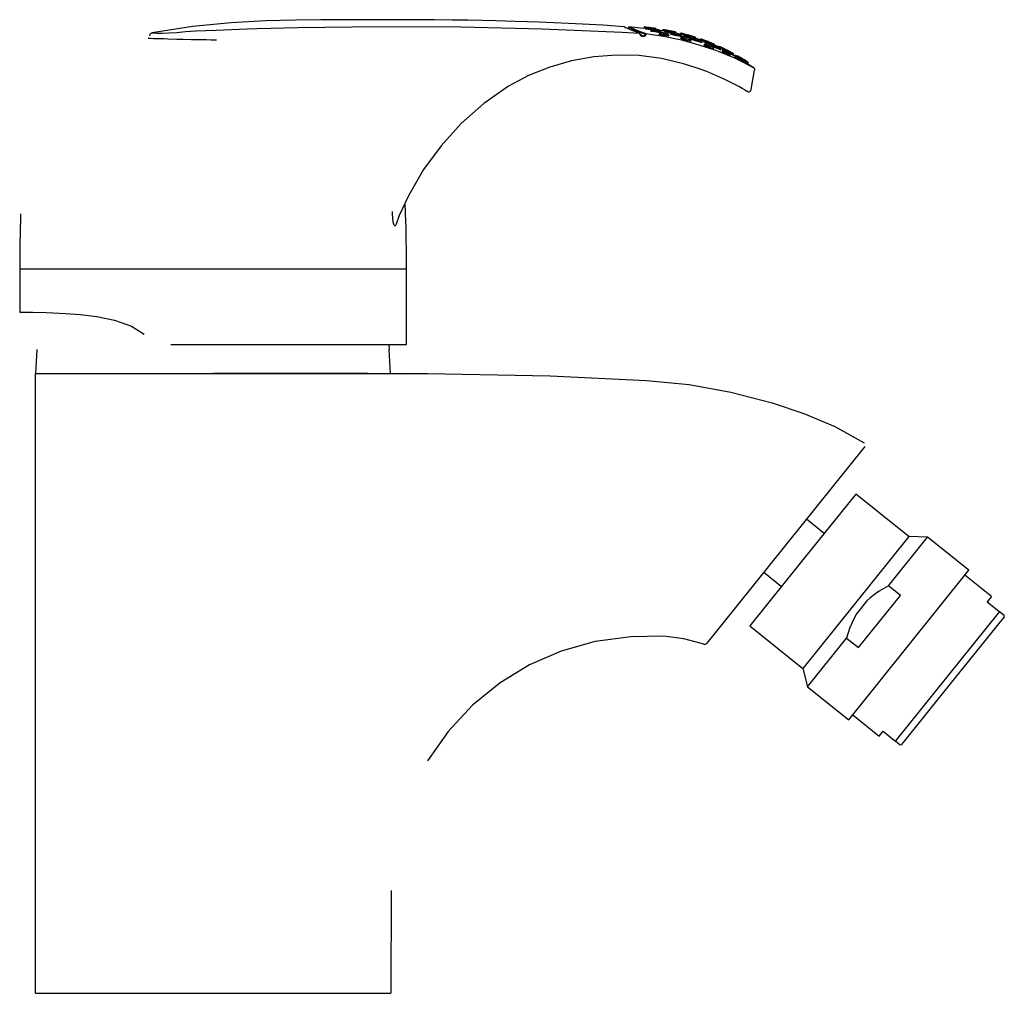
# Model space of a CAD drawing. Header units: millimetres. Extents: x -0.026 to 0.105, y 0 to 0.129.
import ezdxf

# ---------------------------------------------------------------- set-up
doc = ezdxf.new("R2010")
doc.units = ezdxf.units.MM
doc.layers.add('BLOCKS', color=3, linetype='Continuous')

msp = doc.modelspace()

# ---------------------------------------------------------------- linework, layer by layer
at = {"layer": 'BLOCKS'}
for p, q in [((0.05699, 0.12766), (0.05497, 0.12788)), ((0.05706, 0.12788), (0.05706, 0.12775)), ((0.05714, 0.12788), (0.05711, 0.12789)), ((0.05731, 0.12775), (0.05731, 0.12766)), ((-0.00836, 0.12669), (-0.00836, 0.12676)), ((-0.00836, 0.12676), (-0.00836, 0.12676)), ((0.05797, 0.12749), (0.05797, 0.12741)), ((0.05802, 0.12754), (0.05804, 0.12753)), ((0.05853, 0.12771), (0.05847, 0.12772)), ((0.05871, 0.12747), (0.05871, 0.12759)), ((0.05909, 0.12706), (0.05909, 0.12697)), ((0.05943, 0.12734), (0.05919, 0.12739)), ((0.05927, 0.12721), (0.05927, 0.12733)), ((0.05952, 0.12755), (0.05952, 0.12742)), ((0.06029, 0.12676), (0.06029, 0.12688)), ((0.06064, 0.12713), (0.06066, 0.12712)), ((0.0613, 0.12701), (0.0613, 0.12713)), ((0.06186, 0.12709), (0.06186, 0.12695)), ((0.06198, 0.12668), (0.06198, 0.12681)), ((0.06202, 0.12655), (0.06204, 0.12653)), ((0.0639, 0.12636), (0.0639, 0.12644)), ((-0.00859, 0.12636), (-0.00859, 0.12636)), ((0.06326, 0.12605), (0.06326, 0.12619)), ((0.06451, 0.12631), (0.06451, 0.12619)), ((0.06473, 0.12586), (0.06473, 0.126)), ((0.06511, 0.12564), (0.06513, 0.12561)), ((0.06624, 0.12502), (0.06624, 0.12517)), ((0.06701, 0.1253), (0.06701, 0.12518)), ((0.06717, 0.1249), (0.06717, 0.12506)), ((0.0684, 0.12415), (0.0684, 0.12432)), ((0.06909, 0.124), (0.06892, 0.12411)), ((0.06893, 0.1241), (0.06893, 0.12428)), ((0.07008, 0.12335), (0.07008, 0.12353)), ((0.07036, 0.12313), (0.07066, 0.12297)), ((0.07162, 0.12242), (0.07065, 0.12303)), ((0.07084, 0.12296), (0.07084, 0.12315)), ((0.07123, 0.11959), (0.07165, 0.12216)), ((0.02377, 0.10313), (0.02375, 0.10344)), ((0.02464, 0.10292), (0.02424, 0.10177)), ((-0.0256, 0.09585), (0.0256, 0.09585)), ((-0.0256, 0.09585), (-0.0256, 0.09015)), ((0.0256, 0.08585), (0.0256, 0.09585)), ((-0.02333, 0.0852), (-0.0235, 0.082)), ((-0.0056, 0.08585), (0.0256, 0.08585)), ((0.0235, 0.082), (0.02333, 0.0852)), ((-0.0235, 0.082), (0.0235, 0.082)), ((-0.0235, 0), (-0.0235, 0.082)), ((0.08627, 0.07234), (0.06536, 0.04633)), ((0.08508, 0.06607), (0.07806, 0.05734)), ((0.0921, 0.06044), (0.08508, 0.06607)), ((0.08088, 0.06085), (0.07854, 0.06273)), ((0.0921, 0.06044), (0.08508, 0.05171)), ((0.08942, 0.05391), (0.09459, 0.06035)), ((0.09459, 0.06035), (0.0921, 0.06044)), ((0.10005, 0.05597), (0.09459, 0.06035)), ((0.07806, 0.05734), (0.07105, 0.04861)), ((0.07291, 0.05572), (0.07524, 0.05384)), ((0.08414, 0.03617), (0.10005, 0.05597)), ((0.10303, 0.05249), (0.09952, 0.05531)), ((0.09098, 0.05266), (0.08942, 0.05391)), ((0.08542, 0.04574), (0.09098, 0.05266)), ((0.10303, 0.05249), (0.10249, 0.05182)), ((0.08508, 0.05171), (0.07806, 0.04298)), ((0.08654, 0.05193), (0.08517, 0.05023)), ((0.10249, 0.05182), (0.10399, 0.05062)), ((0.1041, 0.05053), (0.09032, 0.03339)), ((0.10474, 0.04983), (0.09794, 0.04137)), ((0.10399, 0.05062), (0.1041, 0.05053)), ((0.1041, 0.05053), (0.10471, 0.05004)), ((0.10474, 0.04983), (0.10471, 0.05004)), ((0.07105, 0.04861), (0.07806, 0.04298)), ((0.07868, 0.04055), (0.08386, 0.047)), ((0.08386, 0.047), (0.08542, 0.04574)), ((0.07806, 0.04298), (0.07868, 0.04055)), ((0.07868, 0.04055), (0.08414, 0.03617)), ((0.09794, 0.04137), (0.09114, 0.03291)), ((0.08467, 0.03683), (0.08818, 0.03401)), ((0.08818, 0.03401), (0.08871, 0.03468)), ((0.08871, 0.03468), (0.09021, 0.03347)), ((0.09021, 0.03347), (0.09032, 0.03339)), ((0.09032, 0.03339), (0.09093, 0.03289)), ((0.09093, 0.03289), (0.09114, 0.03291)), ((0.02357, 0.01361), (0.02352, 0)), ((-0.0235, 0), (0, 0)), ((0, 0), (0.02352, 0))]:
    msp.add_line(p, q, dxfattribs=at)
at = {"layer": 'BLOCKS', "flags": 128}
for points in [[(0.05434, 0.12789), (0.05162, 0.12809), (0.04705, 0.12832), (0.04317, 0.12849), (0.03997, 0.12861), (0.03745, 0.12868), (0.03561, 0.12873), (0.03376, 0.12876), (0.0317, 0.12878), (0.02927, 0.12881), (0.02641, 0.12882), (0.02457, 0.12883), (0.0231, 0.12883), (0.02202, 0.12883), (0.02095, 0.12883), (0.0193, 0.12883), (0.01707, 0.12883), (0.01427, 0.12882), (0.0109, 0.12878), (0.00694, 0.12867), (0.0024, 0.12843), (-0.00273, 0.12793), (-0.00807, 0.1271)], [(0.00043, 0.12745), (0.00245, 0.12753), (0.00448, 0.12761), (0.00582, 0.12765), (0.01122, 0.1278), (0.02201, 0.12793), (0.03278, 0.12788), (0.04356, 0.12763), (0.05417, 0.12719), (0.05643, 0.12706)], [(0.05643, 0.12706), (0.05614, 0.12716), (0.05518, 0.12755), (0.05457, 0.12782), (0.05433, 0.12792), (0.05435, 0.12792)], [(0.055, 0.12781), (0.05495, 0.12772), (0.0549, 0.12767)], [(0.05713, 0.12692), (0.05599, 0.12736), (0.05529, 0.12767), (0.05509, 0.12776), (0.05504, 0.12778)], [(0.05515, 0.12785), (0.05519, 0.12783), (0.05539, 0.12774), (0.05609, 0.12743), (0.05722, 0.12699)], [(0.05737, 0.1278), (0.05722, 0.12782), (0.0571, 0.12783), (0.05706, 0.12783)], [(0.05706, 0.12775), (0.05707, 0.12774), (0.05714, 0.12774), (0.05729, 0.12772), (0.05731, 0.12771)], [(0.05712, 0.12788), (0.05715, 0.12788), (0.05727, 0.12787), (0.05745, 0.12785), (0.05767, 0.12782), (0.0579, 0.12779), (0.05813, 0.12776), (0.05832, 0.12774), (0.05845, 0.12772), (0.05851, 0.12771), (0.05851, 0.12771)], [(0.0587, 0.12759), (0.05869, 0.12758), (0.0586, 0.12758), (0.05845, 0.12759), (0.05825, 0.12761), (0.05801, 0.12764), (0.05778, 0.12767), (0.05757, 0.12769), (0.05742, 0.12772), (0.05733, 0.12774), (0.05731, 0.12775), (0.05731, 0.12775)], [(0.05731, 0.12775), (0.05731, 0.12775), (0.05738, 0.12775), (0.05751, 0.12775), (0.05769, 0.12773)], [(0.05736, 0.1278), (0.05738, 0.12779), (0.05746, 0.12777), (0.05746, 0.12777), (0.05761, 0.12774), (0.0578, 0.12772), (0.05802, 0.12769), (0.05823, 0.12766), (0.05842, 0.12764), (0.05857, 0.12763), (0.05865, 0.12763), (0.05866, 0.12764), (0.05863, 0.12765), (0.05853, 0.12767), (0.05836, 0.1277), (0.05816, 0.12773), (0.05794, 0.12776), (0.05773, 0.12778), (0.05756, 0.1278), (0.05743, 0.1278), (0.05737, 0.1278), (0.05736, 0.1278)], [(-0.00836, 0.12676), (-0.00835, 0.12683), (-0.00833, 0.12688), (-0.00831, 0.12694), (-0.00827, 0.12699), (-0.00823, 0.12703), (-0.00818, 0.12707), (-0.00813, 0.12709), (-0.00807, 0.12711)], [(-0.00807, 0.12711), (-0.00805, 0.12711), (-0.00784, 0.12709), (-0.00739, 0.12707), (-0.00673, 0.12707), (-0.00586, 0.12709), (-0.00482, 0.12715), (-0.00363, 0.12725), (-0.00234, 0.12734), (-0.00097, 0.12741), (0.00043, 0.12745)], [(0.05667, 0.12669), (0.05666, 0.1267), (0.05657, 0.12684), (0.0565, 0.12697), (0.05645, 0.12704), (0.05643, 0.12706)], [(0.05651, 0.12698), (0.05653, 0.12697), (0.05659, 0.12692), (0.05665, 0.12685), (0.05673, 0.12677)], [(0.05673, 0.12677), (0.05673, 0.12677), (0.05673, 0.12677), (0.05673, 0.12676), (0.05672, 0.12675), (0.05671, 0.12674), (0.0567, 0.12672), (0.05668, 0.12671), (0.05667, 0.12669)], [(0.05716, 0.12665), (0.05703, 0.1266), (0.0569, 0.12659), (0.05676, 0.12663), (0.05667, 0.12669)], [(0.05673, 0.12677), (0.0568, 0.12672), (0.05685, 0.12671)], [(0.05685, 0.12671), (0.05691, 0.12669), (0.05701, 0.12669), (0.0571, 0.12672), (0.05712, 0.12673)], [(0.0573, 0.12766), (0.05725, 0.12767), (0.05709, 0.12769), (0.05701, 0.12769), (0.05701, 0.1277)], [(0.05712, 0.12673), (0.05712, 0.12673), (0.05716, 0.12676), (0.05718, 0.12679), (0.05719, 0.12682), (0.05719, 0.12683), (0.05719, 0.12686), (0.05717, 0.1269), (0.05713, 0.12692)], [(0.05712, 0.12673), (0.05712, 0.12672), (0.05712, 0.12671), (0.05713, 0.1267), (0.05713, 0.12669), (0.05714, 0.12668), (0.05715, 0.12667), (0.05716, 0.12666), (0.05716, 0.12665)], [(0.05722, 0.12699), (0.05721, 0.12699), (0.0572, 0.12699), (0.05718, 0.12698), (0.05717, 0.12697), (0.05716, 0.12696), (0.05715, 0.12695), (0.05714, 0.12694), (0.05713, 0.12692)], [(0.05722, 0.12699), (0.05726, 0.12695), (0.05727, 0.1269), (0.05727, 0.12684), (0.05725, 0.12677), (0.05722, 0.12672), (0.05716, 0.12665)], [(0.05722, 0.12699), (0.05963, 0.12667), (0.06201, 0.12616), (0.06277, 0.12596)], [(0.05725, 0.12761), (0.05729, 0.12762), (0.05731, 0.12762)], [(0.05797, 0.12749), (0.05784, 0.1275), (0.0576, 0.12754), (0.05742, 0.12757), (0.0573, 0.12759), (0.05725, 0.12761)], [(0.05731, 0.12766), (0.05731, 0.12766), (0.05735, 0.12764), (0.05746, 0.12762), (0.05764, 0.12759), (0.05785, 0.12755), (0.05798, 0.12754)], [(0.05791, 0.12736), (0.05795, 0.12737), (0.05797, 0.12737)], [(0.05925, 0.12719), (0.05931, 0.12717), (0.05931, 0.12716), (0.05925, 0.12714), (0.05912, 0.12714), (0.05893, 0.12716), (0.0587, 0.12718), (0.05846, 0.12722), (0.05824, 0.12725), (0.05807, 0.12729), (0.05795, 0.12733), (0.05791, 0.12736), (0.05791, 0.12736)], [(0.05797, 0.12749), (0.05797, 0.1275), (0.05803, 0.12751), (0.05809, 0.12751)], [(0.05926, 0.12733), (0.05925, 0.12732), (0.05917, 0.12731), (0.05903, 0.12732), (0.05884, 0.12733), (0.05863, 0.12735), (0.05842, 0.12738), (0.05822, 0.12742), (0.05807, 0.12745), (0.05798, 0.12748), (0.05797, 0.12749), (0.05797, 0.12749)], [(0.05797, 0.1274), (0.05797, 0.1274), (0.058, 0.12738), (0.05811, 0.12734), (0.05828, 0.1273), (0.05848, 0.12727), (0.0587, 0.12723), (0.05891, 0.12721), (0.05909, 0.12719), (0.05921, 0.12719), (0.05926, 0.12721), (0.05926, 0.12721)], [(0.05804, 0.12753), (0.05804, 0.12753), (0.05812, 0.1275), (0.05812, 0.1275), (0.05826, 0.12747), (0.05844, 0.12743), (0.05864, 0.1274), (0.05883, 0.12738), (0.05901, 0.12737), (0.05914, 0.12736), (0.05921, 0.12737), (0.05922, 0.12739), (0.05919, 0.1274), (0.05909, 0.12743), (0.05894, 0.12747), (0.05875, 0.1275), (0.05855, 0.12753), (0.05836, 0.12755), (0.0582, 0.12756), (0.05808, 0.12756), (0.05803, 0.12755), (0.05802, 0.12754), (0.05802, 0.12754)], [(0.05844, 0.12764), (0.05856, 0.12762), (0.05867, 0.1276), (0.0587, 0.12759)], [(0.05903, 0.12692), (0.05907, 0.12694), (0.05909, 0.12695)], [(0.06028, 0.12675), (0.06033, 0.12672), (0.06033, 0.1267), (0.06028, 0.12668), (0.06016, 0.12668), (0.05999, 0.1267), (0.05977, 0.12672), (0.05955, 0.12676), (0.05934, 0.12681), (0.05918, 0.12685), (0.05907, 0.12689), (0.05903, 0.12692), (0.05903, 0.12692)], [(0.05909, 0.12706), (0.05909, 0.12707), (0.05915, 0.12708), (0.05918, 0.12708)], [(0.06024, 0.12691), (0.06025, 0.12691), (0.06029, 0.12689), (0.06028, 0.12687), (0.06021, 0.12686), (0.06008, 0.12686), (0.05991, 0.12687), (0.05971, 0.1269), (0.05952, 0.12693), (0.05933, 0.12697), (0.05919, 0.12701), (0.05911, 0.12704), (0.05909, 0.12706), (0.05909, 0.12706)], [(0.05911, 0.12699), (0.05909, 0.12697), (0.05909, 0.12697), (0.05913, 0.12694), (0.05923, 0.1269), (0.05938, 0.12685), (0.05957, 0.12681), (0.05978, 0.12677), (0.05997, 0.12674), (0.06013, 0.12673), (0.06024, 0.12673), (0.06029, 0.12675), (0.06029, 0.12676)], [(0.05915, 0.12711), (0.05916, 0.12709), (0.05924, 0.12706), (0.05924, 0.12706), (0.05937, 0.12702), (0.05954, 0.12698), (0.05972, 0.12695), (0.0599, 0.12692), (0.06005, 0.12691), (0.06017, 0.1269), (0.06024, 0.12691), (0.06025, 0.12694), (0.06022, 0.12696), (0.06012, 0.12699), (0.05998, 0.12703), (0.0598, 0.12707), (0.05962, 0.1271), (0.05945, 0.12712), (0.0593, 0.12713), (0.0592, 0.12713), (0.05915, 0.12712), (0.05915, 0.12711)], [(0.05918, 0.12737), (0.05923, 0.12735), (0.05926, 0.12734)], [(0.05978, 0.12731), (0.05973, 0.12732), (0.05955, 0.12735), (0.05947, 0.12737), (0.05946, 0.12737)], [(0.05986, 0.12745), (0.0597, 0.12747), (0.05956, 0.1275), (0.05952, 0.1275)], [(0.05952, 0.12742), (0.05952, 0.12742), (0.0596, 0.1274), (0.05977, 0.12737), (0.05983, 0.12736)], [(0.05957, 0.12755), (0.05962, 0.12755), (0.05975, 0.12752), (0.05995, 0.12749), (0.06021, 0.12744), (0.06048, 0.12739), (0.06074, 0.12734), (0.06095, 0.1273), (0.0611, 0.12727), (0.06117, 0.12725), (0.06117, 0.12725)], [(0.05974, 0.12727), (0.05978, 0.12727), (0.05979, 0.12727)], [(0.0606, 0.12707), (0.06036, 0.12711), (0.06011, 0.12717), (0.05991, 0.12721), (0.05978, 0.12725), (0.05974, 0.12727)], [(0.06129, 0.12713), (0.06128, 0.12713), (0.06119, 0.12713), (0.06102, 0.12716), (0.06081, 0.12719), (0.06056, 0.12723), (0.06031, 0.12728), (0.06008, 0.12732), (0.05991, 0.12736), (0.05981, 0.12739), (0.0598, 0.1274), (0.0598, 0.1274)], [(0.0598, 0.12732), (0.0598, 0.12732), (0.05984, 0.1273), (0.05996, 0.12726), (0.06014, 0.12722), (0.06038, 0.12716), (0.06057, 0.12712)], [(0.05985, 0.12745), (0.05987, 0.12744), (0.05996, 0.12741), (0.05996, 0.12741), (0.06012, 0.12737), (0.06034, 0.12733), (0.06057, 0.12728), (0.0608, 0.12724), (0.061, 0.1272), (0.06115, 0.12718), (0.06124, 0.12717), (0.06125, 0.12718), (0.06122, 0.1272), (0.0611, 0.12723), (0.06092, 0.12727), (0.0607, 0.12732), (0.06047, 0.12737), (0.06024, 0.12741), (0.06006, 0.12743), (0.05992, 0.12745), (0.05986, 0.12745), (0.05985, 0.12745)], [(0.06052, 0.12695), (0.06056, 0.12697), (0.06058, 0.12697)], [(0.06197, 0.12666), (0.06201, 0.12664), (0.06201, 0.12662), (0.06195, 0.12661), (0.06182, 0.12663), (0.06161, 0.12666), (0.06137, 0.12671), (0.06111, 0.12676), (0.06087, 0.12682), (0.06068, 0.12688), (0.06056, 0.12692), (0.06052, 0.12695), (0.06052, 0.12695)], [(0.06058, 0.12708), (0.06058, 0.12709), (0.06064, 0.1271), (0.06073, 0.12709)], [(0.06197, 0.12681), (0.06196, 0.12679), (0.06188, 0.12679), (0.06173, 0.12681), (0.06154, 0.12684), (0.06131, 0.12688), (0.06108, 0.12693), (0.06086, 0.12698), (0.06069, 0.12703), (0.0606, 0.12707), (0.06058, 0.12708), (0.06058, 0.12708)], [(0.06061, 0.12701), (0.06058, 0.127), (0.06058, 0.127), (0.06062, 0.12697), (0.06073, 0.12692), (0.06091, 0.12687), (0.06113, 0.12681), (0.06137, 0.12675), (0.0616, 0.12671), (0.06179, 0.12668), (0.06192, 0.12666), (0.06198, 0.12667), (0.06198, 0.12668)], [(0.06066, 0.12712), (0.06066, 0.12712), (0.06074, 0.12708), (0.06075, 0.12708), (0.0609, 0.12703), (0.0611, 0.12698), (0.06132, 0.12693), (0.06153, 0.12689), (0.06171, 0.12686), (0.06185, 0.12684), (0.06193, 0.12684), (0.06194, 0.12686), (0.0619, 0.12688), (0.06179, 0.12692), (0.06162, 0.12697), (0.06141, 0.12703), (0.06119, 0.12708), (0.06099, 0.12711), (0.06082, 0.12714), (0.0607, 0.12715), (0.06064, 0.12714), (0.06064, 0.12713), (0.06064, 0.12713)], [(0.06238, 0.1269), (0.06232, 0.12692), (0.06207, 0.12698), (0.06191, 0.12702), (0.06186, 0.12703)], [(0.06186, 0.12695), (0.06187, 0.12695), (0.06196, 0.12693), (0.06196, 0.12693)], [(0.06191, 0.12684), (0.06194, 0.12683), (0.06197, 0.12681)], [(0.06192, 0.12708), (0.06197, 0.12707), (0.06212, 0.12703), (0.06236, 0.12697), (0.06265, 0.12689), (0.06296, 0.1268), (0.06325, 0.12672), (0.06348, 0.12666), (0.06364, 0.12661), (0.06372, 0.12659), (0.06372, 0.12659)], [(0.06196, 0.1265), (0.06196, 0.12651), (0.06201, 0.12652), (0.06204, 0.12652)], [(0.0632, 0.12623), (0.06321, 0.12623), (0.06325, 0.1262), (0.06324, 0.12617), (0.06317, 0.12616), (0.06304, 0.12618), (0.06286, 0.12621), (0.06266, 0.12625), (0.06244, 0.12631), (0.06224, 0.12637), (0.06208, 0.12643), (0.06198, 0.12648), (0.06196, 0.1265), (0.06196, 0.1265)], [(0.06197, 0.12643), (0.06196, 0.12642), (0.06196, 0.12642), (0.062, 0.12638), (0.0621, 0.12632), (0.06227, 0.12625), (0.06248, 0.12618), (0.06271, 0.12611), (0.06292, 0.12606), (0.0631, 0.12603), (0.06321, 0.12603), (0.06325, 0.12604), (0.06325, 0.12605)], [(0.06228, 0.12678), (0.06209, 0.12683), (0.06199, 0.12686)], [(0.06204, 0.12653), (0.06204, 0.12652), (0.06213, 0.12648), (0.06213, 0.12648), (0.06228, 0.12642), (0.06247, 0.12635), (0.06267, 0.1263), (0.06286, 0.12625), (0.06302, 0.12622), (0.06314, 0.12621), (0.06321, 0.12622), (0.06321, 0.12624), (0.06318, 0.12627), (0.06307, 0.12633), (0.0629, 0.12639), (0.06271, 0.12645), (0.06251, 0.1265), (0.06233, 0.12654), (0.06218, 0.12657), (0.06207, 0.12657), (0.06202, 0.12656), (0.06202, 0.12655), (0.06202, 0.12655)], [(0.06335, 0.12639), (0.06318, 0.12644), (0.06288, 0.12653), (0.06262, 0.1266), (0.06242, 0.12667), (0.06229, 0.12672), (0.06224, 0.12674)], [(0.06389, 0.12644), (0.06388, 0.12644), (0.06379, 0.12645), (0.06362, 0.12649), (0.0634, 0.12655), (0.06314, 0.12662), (0.06286, 0.12669), (0.06262, 0.12676), (0.06243, 0.12682), (0.06232, 0.12686), (0.0623, 0.12687), (0.0623, 0.12687)], [(0.0623, 0.12679), (0.0623, 0.12679), (0.06235, 0.12676), (0.06247, 0.12672), (0.06266, 0.12665), (0.06291, 0.12657), (0.06319, 0.12649), (0.06345, 0.12641)], [(0.06236, 0.12692), (0.06238, 0.1269), (0.06248, 0.12687), (0.06248, 0.12687), (0.06266, 0.12681), (0.06289, 0.12674), (0.06315, 0.12666), (0.0634, 0.1266), (0.06361, 0.12654), (0.06376, 0.1265), (0.06385, 0.12648), (0.06386, 0.12649), (0.06383, 0.12651), (0.0637, 0.12656), (0.0635, 0.12662), (0.06326, 0.1267), (0.063, 0.12677), (0.06277, 0.12683), (0.06257, 0.12688), (0.06244, 0.12691), (0.06237, 0.12692), (0.06236, 0.12692)], [(0.06339, 0.12647), (0.06341, 0.12645), (0.0635, 0.1264), (0.0635, 0.1264), (0.06366, 0.12634), (0.06387, 0.12626), (0.06409, 0.12619), (0.0643, 0.12613), (0.06448, 0.12608), (0.0646, 0.12605), (0.06468, 0.12604), (0.06469, 0.12606), (0.06465, 0.12608), (0.06454, 0.12614), (0.06436, 0.12621), (0.06414, 0.12629), (0.06392, 0.12636), (0.06373, 0.12641), (0.06356, 0.12645), (0.06345, 0.12647), (0.06339, 0.12647), (0.06339, 0.12647)], [(0.00044, 0.12613), (-0.00024, 0.12614), (-0.0009, 0.12615), (-0.00178, 0.12617), (-0.00287, 0.12619), (-0.00396, 0.12622), (-0.00481, 0.12623), (-0.00599, 0.12626), (-0.00657, 0.12628), (-0.00711, 0.1263), (-0.00755, 0.12631), (-0.0079, 0.12632), (-0.00829, 0.12634), (-0.00851, 0.12635), (-0.00859, 0.12636)], [(0.06189, 0.12637), (0.06192, 0.12639), (0.06196, 0.1264)], [(0.06325, 0.12604), (0.06329, 0.12602), (0.06329, 0.126), (0.06324, 0.12598), (0.06312, 0.12599), (0.06293, 0.12602), (0.0627, 0.12607), (0.06246, 0.12613), (0.06223, 0.12621), (0.06205, 0.12627), (0.06194, 0.12633), (0.06189, 0.12637), (0.06189, 0.12637)], [(0.06277, 0.12596), (0.06416, 0.12556), (0.06649, 0.1248), (0.06784, 0.12429), (0.06904, 0.12377), (0.07036, 0.12313)], [(0.06326, 0.1263), (0.06329, 0.12631), (0.06332, 0.1263)], [(0.06471, 0.12585), (0.06475, 0.12582), (0.06476, 0.12581), (0.0647, 0.12581), (0.06457, 0.12583), (0.06436, 0.12589), (0.06411, 0.12597), (0.06384, 0.12605), (0.06361, 0.12613), (0.06342, 0.12621), (0.06331, 0.12626), (0.06326, 0.1263), (0.06326, 0.1263)], [(0.06472, 0.126), (0.06471, 0.12599), (0.06463, 0.126), (0.06449, 0.12603), (0.0643, 0.12608), (0.06408, 0.12614), (0.06384, 0.12621), (0.06362, 0.12629), (0.06344, 0.12635), (0.06335, 0.1264), (0.06333, 0.12642), (0.06333, 0.12642)], [(0.06333, 0.12634), (0.06333, 0.12634), (0.06337, 0.12631), (0.06348, 0.12625), (0.06365, 0.12618), (0.06387, 0.1261), (0.06411, 0.12601), (0.06435, 0.12594), (0.06455, 0.12588), (0.06467, 0.12585), (0.06472, 0.12586), (0.06472, 0.12586)], [(0.06509, 0.12606), (0.0649, 0.12612), (0.06469, 0.1262), (0.06455, 0.12624), (0.06451, 0.12626)], [(0.06451, 0.12619), (0.06452, 0.12618), (0.06459, 0.12616), (0.06474, 0.1261), (0.06494, 0.12602), (0.0652, 0.12592), (0.06548, 0.1258), (0.06572, 0.1257)], [(0.06458, 0.1263), (0.06462, 0.12629), (0.06474, 0.12624), (0.06495, 0.12617), (0.0652, 0.12607), (0.06547, 0.12597), (0.0657, 0.12588), (0.06589, 0.12581), (0.06602, 0.12576), (0.06608, 0.12573), (0.06608, 0.12573)], [(0.06497, 0.12594), (0.0649, 0.12597), (0.06469, 0.12605)], [(0.06597, 0.12547), (0.06574, 0.12557), (0.06547, 0.12567), (0.06525, 0.12577), (0.06507, 0.12584), (0.06496, 0.12589), (0.06492, 0.12591)], [(0.06492, 0.12591), (0.06496, 0.12591), (0.06508, 0.12588), (0.06528, 0.12581)], [(0.06624, 0.12501), (0.06627, 0.12498), (0.06627, 0.12497), (0.06623, 0.12496), (0.06613, 0.12497), (0.06596, 0.12502), (0.06573, 0.12509), (0.0655, 0.12519), (0.06528, 0.12528), (0.06512, 0.12536), (0.06502, 0.12543), (0.06498, 0.12547), (0.06498, 0.12548)], [(0.06638, 0.12552), (0.06638, 0.12552), (0.0663, 0.12554), (0.06616, 0.12558), (0.06597, 0.12565), (0.06575, 0.12573), (0.0655, 0.12582), (0.06527, 0.12591), (0.0651, 0.12598), (0.06501, 0.12602), (0.06499, 0.12603), (0.06499, 0.12603)], [(0.06499, 0.12596), (0.06499, 0.12596), (0.06503, 0.12594), (0.06513, 0.12589), (0.06529, 0.12581), (0.06551, 0.12572), (0.06575, 0.12561), (0.06595, 0.12553)], [(0.06504, 0.1256), (0.06504, 0.1256), (0.06509, 0.12561), (0.06515, 0.1256)], [(0.0662, 0.12521), (0.06624, 0.12518), (0.06623, 0.12516), (0.06617, 0.12516), (0.06606, 0.12518), (0.06591, 0.12522), (0.06572, 0.12528), (0.06552, 0.12535), (0.06532, 0.12543), (0.06516, 0.12551), (0.06506, 0.12557), (0.06504, 0.1256), (0.06504, 0.1256)], [(0.06504, 0.12552), (0.06504, 0.12552), (0.06508, 0.12548), (0.06518, 0.12541), (0.06533, 0.12533), (0.06552, 0.12523), (0.06574, 0.12514), (0.06595, 0.12506), (0.06611, 0.12502), (0.06621, 0.125), (0.06624, 0.12501), (0.06624, 0.12502)], [(0.06506, 0.12608), (0.06507, 0.12607), (0.06516, 0.12603), (0.06516, 0.12603), (0.06532, 0.12596), (0.06553, 0.12587), (0.06576, 0.12578), (0.06597, 0.1257), (0.06615, 0.12563), (0.06627, 0.12558), (0.06635, 0.12556), (0.06636, 0.12557), (0.06633, 0.12558), (0.06622, 0.12564), (0.06604, 0.12572), (0.06582, 0.12581), (0.06559, 0.1259), (0.06539, 0.12597), (0.06523, 0.12603), (0.06512, 0.12607), (0.06506, 0.12608), (0.06506, 0.12608)], [(0.06513, 0.12561), (0.06513, 0.12561), (0.06521, 0.12556), (0.06522, 0.12555), (0.06537, 0.12548), (0.06555, 0.1254), (0.06573, 0.12532), (0.0659, 0.12527), (0.06604, 0.12522), (0.06615, 0.1252), (0.0662, 0.1252), (0.06621, 0.12523), (0.06617, 0.12526), (0.06606, 0.12533), (0.0659, 0.12541), (0.06572, 0.12549), (0.06553, 0.12555), (0.06537, 0.12561), (0.06524, 0.12564), (0.06515, 0.12566), (0.06511, 0.12565), (0.06511, 0.12564), (0.06511, 0.12564)], [(0.0659, 0.12543), (0.06593, 0.12543), (0.06602, 0.1254), (0.06619, 0.12534), (0.06641, 0.12525), (0.06665, 0.12515), (0.06686, 0.12505), (0.06703, 0.12497), (0.06714, 0.1249), (0.06719, 0.12486), (0.0672, 0.12486), (0.06715, 0.12486), (0.06703, 0.1249), (0.06684, 0.12498), (0.06661, 0.12507), (0.06638, 0.12517), (0.06618, 0.12527), (0.06603, 0.12534), (0.06594, 0.12539), (0.0659, 0.12543)], [(0.06716, 0.12506), (0.06716, 0.12506), (0.06709, 0.12507), (0.06698, 0.12511), (0.06683, 0.12516), (0.06664, 0.12524), (0.06643, 0.12532), (0.06622, 0.12541), (0.06607, 0.12548), (0.06598, 0.12552), (0.06597, 0.12554), (0.06597, 0.12554)], [(0.06597, 0.12547), (0.06597, 0.12547), (0.066, 0.12544), (0.06609, 0.12539), (0.06623, 0.12531), (0.06641, 0.12522), (0.06663, 0.12512), (0.06684, 0.12502), (0.06702, 0.12495), (0.06713, 0.12491), (0.06717, 0.1249), (0.06717, 0.1249)], [(0.06604, 0.12559), (0.06605, 0.12557), (0.06612, 0.12553), (0.06613, 0.12552), (0.06627, 0.12545), (0.06646, 0.12537), (0.06665, 0.12528), (0.06683, 0.12521), (0.06697, 0.12515), (0.06707, 0.12512), (0.06713, 0.1251), (0.06714, 0.12511), (0.06711, 0.12513), (0.06701, 0.12519), (0.06685, 0.12527), (0.06666, 0.12536), (0.06647, 0.12544), (0.06631, 0.12551), (0.06618, 0.12555), (0.06608, 0.12558), (0.06604, 0.12559), (0.06604, 0.12559)], [(0.06775, 0.12491), (0.06762, 0.12497), (0.06737, 0.12509), (0.06717, 0.12518), (0.06705, 0.12523), (0.06701, 0.12525)], [(0.06708, 0.12529), (0.06712, 0.12528), (0.06723, 0.12522), (0.06742, 0.12513), (0.06765, 0.12502), (0.06788, 0.1249), (0.06808, 0.1248), (0.06823, 0.12472), (0.06834, 0.12467), (0.06838, 0.12465)], [(0.06228, 0.12301), (0.05936, 0.1237), (0.0564, 0.12408), (0.05338, 0.12416), (0.05039, 0.12392), (0.04745, 0.12339), (0.04456, 0.12256), (0.04176, 0.12143), (0.03912, 0.12003), (0.03582, 0.11776), (0.03284, 0.11508), (0.03018, 0.11213), (0.02787, 0.10899), (0.02589, 0.10562), (0.02464, 0.10292)], [(0.0677, 0.12477), (0.06757, 0.12483), (0.06733, 0.12495), (0.06714, 0.12504)], [(0.06733, 0.12465), (0.06735, 0.12466), (0.0674, 0.12465)], [(0.06839, 0.12415), (0.06843, 0.12411), (0.06843, 0.1241), (0.0684, 0.1241), (0.0683, 0.12413), (0.06815, 0.1242), (0.06795, 0.12429), (0.06774, 0.1244), (0.06757, 0.12449), (0.06744, 0.12456), (0.06737, 0.12462), (0.06733, 0.12465)], [(0.0684, 0.12432), (0.0684, 0.12431), (0.06835, 0.12432), (0.06826, 0.12435), (0.06814, 0.1244), (0.06798, 0.12446), (0.06781, 0.12454), (0.06764, 0.12462), (0.0675, 0.12469), (0.06742, 0.12474), (0.0674, 0.12476)], [(0.0674, 0.1247), (0.0674, 0.12469), (0.06743, 0.12466), (0.06751, 0.12461), (0.06762, 0.12453), (0.06778, 0.12444), (0.06796, 0.12434), (0.06814, 0.12425), (0.06829, 0.12418), (0.06837, 0.12415), (0.0684, 0.12415), (0.0684, 0.12415)], [(0.06748, 0.12481), (0.06749, 0.12479), (0.06755, 0.12474), (0.06756, 0.12474), (0.06768, 0.12467), (0.06784, 0.12458), (0.068, 0.1245), (0.06814, 0.12444), (0.06825, 0.12439), (0.06832, 0.12436), (0.06837, 0.12435), (0.06837, 0.12436), (0.06835, 0.12439), (0.06826, 0.12445), (0.06813, 0.12453), (0.06797, 0.12461), (0.06781, 0.12468), (0.06768, 0.12474), (0.06758, 0.12478), (0.06751, 0.12481), (0.06748, 0.12481), (0.06748, 0.12481)], [(0.06771, 0.12473), (0.06779, 0.12469), (0.06797, 0.1246), (0.06821, 0.12448), (0.06845, 0.12436), (0.06865, 0.12425), (0.06881, 0.12416), (0.06891, 0.1241), (0.06895, 0.12406), (0.06895, 0.12406), (0.06891, 0.12408), (0.06878, 0.12414), (0.06858, 0.12424), (0.06838, 0.12435)], [(0.06892, 0.12428), (0.06892, 0.12428), (0.06885, 0.1243), (0.06875, 0.12435), (0.06859, 0.12442), (0.0684, 0.12451), (0.06818, 0.12462), (0.06797, 0.12472), (0.06782, 0.1248), (0.06774, 0.12484), (0.06773, 0.12485), (0.06773, 0.12485)], [(0.06773, 0.12479), (0.06773, 0.12479), (0.06776, 0.12476), (0.06784, 0.12471), (0.06797, 0.12463), (0.06815, 0.12453), (0.06836, 0.12441), (0.06858, 0.12429), (0.06877, 0.12418), (0.06889, 0.12412), (0.06893, 0.1241), (0.06893, 0.1241)], [(0.0678, 0.1249), (0.06781, 0.12489), (0.06788, 0.12485), (0.06788, 0.12484), (0.06803, 0.12476), (0.06822, 0.12466), (0.06842, 0.12456), (0.0686, 0.12446), (0.06874, 0.12439), (0.06883, 0.12434), (0.06889, 0.12432), (0.0689, 0.12432), (0.06888, 0.12433), (0.06879, 0.12439), (0.06863, 0.12448), (0.06843, 0.12459), (0.06824, 0.12469), (0.06807, 0.12478), (0.06794, 0.12484), (0.06785, 0.12488), (0.06781, 0.1249), (0.0678, 0.1249)], [(0.06901, 0.12395), (0.06902, 0.12395), (0.06909, 0.12392), (0.06921, 0.12386), (0.06923, 0.12385), (0.06943, 0.12374), (0.06964, 0.12362), (0.06982, 0.1235), (0.06996, 0.12342), (0.07005, 0.12335), (0.0701, 0.12331), (0.07011, 0.12331), (0.07008, 0.12331), (0.07, 0.12335), (0.06984, 0.12344), (0.06963, 0.12356), (0.06943, 0.12368), (0.06925, 0.12378), (0.06913, 0.12386), (0.06905, 0.12391), (0.06901, 0.12395), (0.06901, 0.12395)], [(0.07008, 0.12353), (0.07007, 0.12353), (0.07002, 0.12354), (0.06994, 0.12358), (0.06982, 0.12364), (0.06966, 0.12372), (0.06948, 0.12382), (0.0693, 0.12392), (0.06916, 0.124), (0.06909, 0.12404), (0.06908, 0.12405), (0.06908, 0.12405)], [(0.06908, 0.12399), (0.06908, 0.12399), (0.06912, 0.12396), (0.06919, 0.1239), (0.06931, 0.12382), (0.06946, 0.12372), (0.06965, 0.1236), (0.06984, 0.12348), (0.06998, 0.12339), (0.07005, 0.12336), (0.07006, 0.12335), (0.07008, 0.12335)], [(0.06916, 0.1241), (0.06917, 0.12409), (0.06922, 0.12405), (0.06923, 0.12404), (0.06935, 0.12396), (0.06951, 0.12386), (0.06968, 0.12377), (0.06982, 0.12369), (0.06993, 0.12363), (0.07, 0.12359), (0.07005, 0.12357), (0.07006, 0.12357), (0.07003, 0.12359), (0.06996, 0.12364), (0.06982, 0.12373), (0.06966, 0.12383), (0.0695, 0.12393), (0.06937, 0.124), (0.06927, 0.12405), (0.0692, 0.12408), (0.06916, 0.1241), (0.06916, 0.1241)], [(0.06984, 0.12376), (0.06965, 0.12386), (0.06947, 0.12396), (0.06938, 0.12401), (0.06936, 0.12402)], [(0.06944, 0.12406), (0.06945, 0.12406), (0.06954, 0.12401), (0.0697, 0.1239), (0.06993, 0.12377), (0.07015, 0.12363), (0.07034, 0.12351), (0.07048, 0.12343), (0.07058, 0.12336), (0.07063, 0.12333), (0.07064, 0.12333)], [(0.06958, 0.11999), (0.0688, 0.1204), (0.06776, 0.12092), (0.06655, 0.12147), (0.06535, 0.12196), (0.06406, 0.12244), (0.06228, 0.12301)], [(0.06976, 0.12361), (0.06978, 0.1236), (0.06986, 0.12356), (0.06999, 0.12348), (0.0702, 0.12336), (0.07041, 0.12322), (0.07058, 0.12311), (0.07071, 0.12302), (0.0708, 0.12296), (0.07085, 0.12292), (0.07086, 0.12292), (0.07081, 0.12294), (0.07072, 0.123), (0.07053, 0.12311), (0.07032, 0.12324), (0.07013, 0.12337), (0.07008, 0.1234)], [(0.06993, 0.12373), (0.07001, 0.12368), (0.07013, 0.1236), (0.0703, 0.1235), (0.07047, 0.12339), (0.0706, 0.12331), (0.07071, 0.12325), (0.07077, 0.12321), (0.07081, 0.12319), (0.07081, 0.12319), (0.07076, 0.12323), (0.07067, 0.12329), (0.07051, 0.12339), (0.07034, 0.1235), (0.07019, 0.12359), (0.07007, 0.12366), (0.06998, 0.12371), (0.06993, 0.12374), (0.06991, 0.12375), (0.06991, 0.12375)], [(0.06991, 0.12375), (0.06991, 0.12375), (0.06993, 0.12373), (0.06993, 0.12373)], [(0.0708, 0.12319), (0.0708, 0.12319), (0.07079, 0.1232), (0.07076, 0.12321), (0.07068, 0.12326), (0.07056, 0.12333), (0.0704, 0.12343), (0.07021, 0.12355), (0.07006, 0.12365), (0.06997, 0.12371), (0.06994, 0.12373)], [(0.07008, 0.12347), (0.07017, 0.12341), (0.07035, 0.12329), (0.07054, 0.12315), (0.07071, 0.12304), (0.07079, 0.12298), (0.07083, 0.12296), (0.07083, 0.12296)], [(0.07083, 0.12315), (0.07083, 0.12315), (0.07079, 0.12316), (0.07072, 0.1232), (0.0706, 0.12327), (0.07045, 0.12335), (0.07027, 0.12345), (0.07009, 0.12356)], [(0.07066, 0.12297), (0.07136, 0.12259), (0.07151, 0.1225), (0.0715, 0.12251)], [(0.07162, 0.12242), (0.07163, 0.1224), (0.07165, 0.12236), (0.07166, 0.12231), (0.07167, 0.12226), (0.07166, 0.12221), (0.07165, 0.12216)], [(0.07039, 0.11953), (0.07005, 0.11973), (0.06958, 0.11999)], [(0.07037, 0.11954), (0.07056, 0.11943), (0.07068, 0.11936), (0.07067, 0.11936)], [(0.07041, 0.11952), (0.07049, 0.11947), (0.07068, 0.11936), (0.07071, 0.11934), (0.07072, 0.11934), (0.07072, 0.11933), (0.07073, 0.11933), (0.07076, 0.11932), (0.07082, 0.1193), (0.07092, 0.11929), (0.07103, 0.11932), (0.07113, 0.11939), (0.0712, 0.11949), (0.07123, 0.11959)], [(0.02424, 0.10177), (0.02416, 0.1016), (0.0241, 0.10156), (0.02404, 0.10157), (0.02398, 0.10164), (0.02393, 0.10176), (0.02386, 0.10203), (0.02377, 0.10313)], [(-0.02555, 0.09015), (-0.02559, 0.09015), (-0.02511, 0.09015), (-0.02392, 0.09015), (-0.02204, 0.0901), (-0.01955, 0.08997), (-0.01758, 0.08981), (-0.0154, 0.08954), (-0.01306, 0.08907), (-0.01078, 0.08828), (-0.00912, 0.0872)], [(-0.0235, 0.082), (-0.02328, 0.082), (-0.02265, 0.082), (-0.02219, 0.082), (-0.02154, 0.082), (-0.02086, 0.082), (-0.01927, 0.082), (-0.01837, 0.082), (-0.01681, 0.082), (-0.01571, 0.082), (-0.01368, 0.082), (-0.0125, 0.082), (-0.01114, 0.082), (-0.00896, 0.082), (-0.00652, 0.082), (-0.00516, 0.082), (-0.00257, 0.082), (0, 0.082)], [(0.02044, 0.082), (0.02035, 0.082), (0.01864, 0.082), (0.01662, 0.082), (0.01431, 0.082), (0.01175, 0.082), (0.00899, 0.082), (0.00608, 0.082), (0.00307, 0.082), (0, 0.082)], [(0.02839, 0.08199), (0.02656, 0.08196), (0.02493, 0.08193), (0.02395, 0.08196), (0.02334, 0.082)], [(0.0235, 0.082), (0.02595, 0.082), (0.02839, 0.082)], [(0.02839, 0.082), (0.04463, 0.08172), (0.05738, 0.08111)], [(0.05738, 0.08111), (0.063, 0.08055), (0.06855, 0.07956), (0.074, 0.07814), (0.07821, 0.07674), (0.0823, 0.075), (0.08618, 0.07285)], [(0.08942, 0.05391), (0.08816, 0.05321), (0.08756, 0.05279), (0.08699, 0.05234), (0.08654, 0.05193)], [(0.08517, 0.05023), (0.08476, 0.04948), (0.08424, 0.04827), (0.08386, 0.047)], [(0.0553, 0.04718), (0.05058, 0.04654), (0.04609, 0.04529), (0.04188, 0.04346), (0.038, 0.0411), (0.03433, 0.03812), (0.03111, 0.03466), (0.02839, 0.03078)], [(0.06498, 0.04622), (0.06232, 0.0469), (0.05961, 0.04726), (0.0553, 0.04718)]]:
    msp.add_lwpolyline(points, dxfattribs=at)
at = {"layer": 'BLOCKS'}
for centre, radius, start, end in [((0, 0.10235), 0.0255, 1.7546, 4.5859), ((0.21217, 0.09585), 0.23777, 178.2454, 180), ((-0.21217, 0.09585), 0.23777, 0, 1.7546), ((0.00975, 0.08449), 0.01361, 3, 5.7384), ((0.06509, 0.04655), 0.00035, 252.1425, 321.2111)]:
    msp.add_arc(centre, radius, start, end, dxfattribs=at)

doc.saveas('drawing.dxf')
